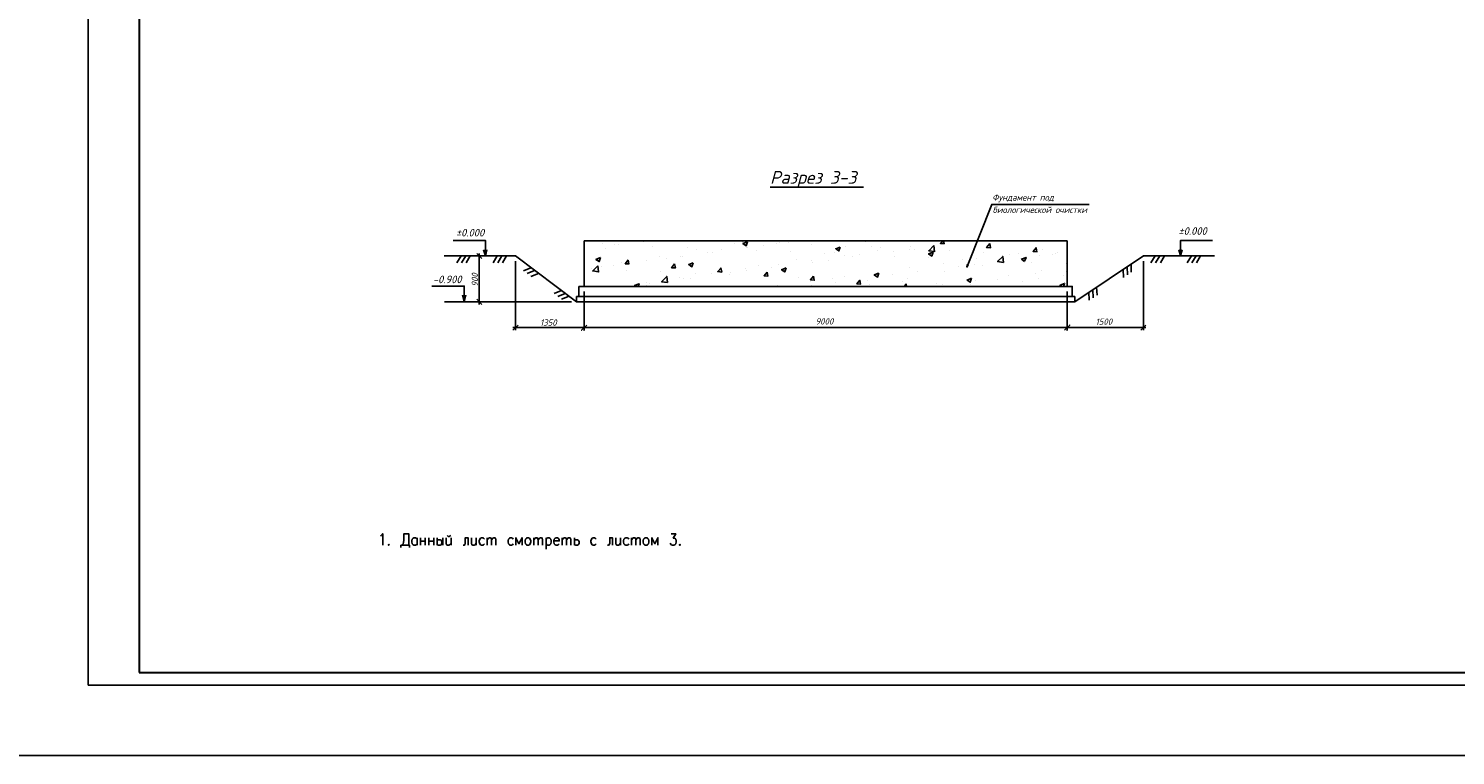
# Model space of a CAD drawing. Extents: x -119078 to 1619993, y 264752 to 340742.
# Tile 34 of 220: x 278237 to 334367, y 264752 to 293348. Entities that reach past the tile are written whole.
import ezdxf

# ---------------------------------------------------------------- set-up
doc = ezdxf.new("R2010")
doc.units = 0
doc.header["$MEASUREMENT"] = 0
doc.linetypes.add('CONTI', pattern=[0])
doc.layers.get('0').update_dxf_attribs({"color": 250, "linetype": 'CONTI'})
doc.layers.add('PDF _Геометрия', color=250, linetype='Continuous')
doc.layers.add('PDF _Текст', color=7, linetype='Continuous')
doc.styles.add('PDF ISOCPEUR Italic', font='isocpeui.ttf')

msp = doc.modelspace()

# ---------------------------------------------------------------- linework, layer by layer
at = {"color": 3}
msp.add_lwpolyline([(919564.339, 264752.208), (-119077.586, 264752.208), (-119077.586, 340741.932), (919564.339, 340741.932)], close=True, dxfattribs=at)
at = {"layer": 'PDF _Геометрия', "lineweight": -3}
msp.add_lwpolyline([(280587.021, 267513.75), (364687.021, 267513.75), (364687.021, 326913.75), (280587.021, 326913.75)], close=True, dxfattribs=at)
at = {"layer": 'PDF _Геометрия', "lineweight": 30}
msp.add_lwpolyline([(282587.021, 268013.75), (364187.021, 268013.75), (364187.021, 326413.75), (282587.021, 326413.75)], close=True, dxfattribs=at)
at = {"layer": 'PDF _Геометрия', "color": 7, "lineweight": -3}
for points in [[(307407.68, 287104.23), (309947.746, 287104.23), (311082.309, 287104.23)], [(315146.415, 283963.015), (315180.283, 284056.151), (316128.574, 286426.879), (316204.776, 286426.879), (319955.608, 286426.879)], [(296205.987, 284403.293), (296205.987, 284648.833), (296205.987, 285012.909), (294935.954, 285012.909)], [(296265.255, 284648.833), (296205.987, 284403.293), (296138.252, 284648.833)], [(323621.77, 284648.833), (323554.035, 284403.293), (323486.3, 284648.833)], [(323554.035, 284403.293), (323554.035, 284648.833), (323554.035, 285012.909), (324815.601, 285012.909)], [(294588.811, 284403.293), (297391.351, 284403.293), (299787.481, 282599.846), (319388.326, 282599.846), (322089.263, 284403.293), (324891.803, 284403.293)], [(295249.229, 284403.293), (295088.358, 284132.353)], [(295435.5, 284403.293), (295266.162, 284132.353)], [(295613.305, 284403.293), (295452.434, 284132.353)], [(296671.666, 284403.293), (296510.795, 284132.353)], [(296857.937, 284403.293), (296697.067, 284132.353)], [(297044.209, 284403.293), (296874.871, 284132.353)], [(315197.217, 284047.684), (315146.415, 283963.015), (315163.349, 284064.618)], [(321606.651, 284073.084), (321615.118, 283759.81)], [(322554.942, 284403.293), (322385.605, 284132.353)], [(322732.747, 284403.293), (322571.876, 284132.353)], [(322919.018, 284403.293), (322758.148, 284132.353)], [(323977.379, 284403.293), (323816.509, 284132.353)], [(324163.651, 284403.293), (323994.313, 284132.353)], [(324341.456, 284403.293), (324180.585, 284132.353)], [(298000.967, 283937.614), (297713.093, 283819.078)], [(298144.904, 283827.545), (297857.03, 283709.008)], [(298297.308, 283717.475), (298000.967, 283598.939)], [(321301.843, 283869.879), (321310.31, 283556.604)], [(321454.247, 283971.482), (321462.714, 283658.207)], [(295376.232, 282599.846), (295376.232, 282853.853), (295376.232, 283217.929), (294106.199, 283217.929)], [(299203.265, 283040.124), (298906.924, 282921.588)], [(299347.202, 282930.055), (299059.328, 282811.518)], [(319947.141, 282972.389), (319964.075, 282659.114)], [(320099.545, 283073.992), (320116.479, 282760.717)], [(320251.949, 283175.594), (320268.883, 282862.319)], [(295867.312, 282599.846), (294605.745, 282599.846)], [(295443.967, 282853.853), (295376.232, 282599.846), (295308.497, 282853.853)], [(299499.606, 282819.985), (299203.265, 282701.449)], [(292082.67, 273387.444), (292116.538, 273404.378), (292167.339, 273472.113), (292167.339, 273023.369)], [(292920.892, 273023.369), (292971.694, 273082.637), (292988.627, 273124.971), (293005.561, 273218.107), (293005.561, 273472.113), (293191.833, 273472.113), (293191.833, 273023.369)], [(294698.939, 273404.378), (294715.873, 273387.444), (294749.741, 273362.044), (294783.608, 273362.044), (294825.943, 273387.444), (294842.876, 273404.378)], [(303512.972, 273472.113), (303699.244, 273472.113), (303597.641, 273302.776), (303648.442, 273302.776), (303682.31, 273277.375), (303699.244, 273260.441), (303716.178, 273192.706), (303716.178, 273150.372), (303699.244, 273082.637), (303665.376, 273040.303), (303614.575, 273023.369), (303563.774, 273023.369), (303512.972, 273040.303), (303496.038, 273065.703), (303479.105, 273108.038)], [(293225.7, 272938.7), (293225.7, 273023.369), (292887.025, 273023.369), (292887.025, 272938.7)], [(293522.042, 273082.637), (293488.174, 273040.303), (293454.306, 273023.369), (293395.038, 273023.369), (293361.171, 273040.303), (293344.237, 273065.703), (293327.303, 273082.637), (293310.369, 273150.372), (293310.369, 273192.706), (293327.303, 273260.441), (293361.171, 273302.776), (293395.038, 273319.709), (293454.306, 273319.709), (293488.174, 273302.776), (293522.042, 273260.441)], [(293522.042, 273319.709), (293522.042, 273023.369)], [(293657.512, 273319.709), (293657.512, 273023.369)], [(293657.512, 273175.773), (293843.783, 273175.773)], [(293843.783, 273319.709), (293843.783, 273023.369)], [(293979.254, 273319.709), (293979.254, 273023.369)], [(293979.254, 273175.773), (294173.992, 273175.773)], [(294173.992, 273319.709), (294173.992, 273023.369)], [(294309.462, 273319.709), (294309.462, 273023.369)], [(294309.462, 273192.706), (294326.396, 273218.107), (294360.264, 273235.041), (294411.065, 273235.041), (294427.999, 273235.041), (294461.866, 273218.107), (294478.8, 273192.706), (294495.734, 273150.372), (294495.734, 273108.038), (294478.8, 273065.703), (294461.866, 273040.303), (294427.999, 273023.369), (294360.264, 273023.369), (294326.396, 273040.303), (294309.462, 273065.703)], [(294529.602, 273319.709), (294529.602, 273023.369)], [(294665.072, 273319.709), (294665.072, 273108.038), (294682.006, 273040.303), (294715.873, 273023.369), (294766.674, 273023.369), (294800.542, 273040.303), (294859.81, 273108.038)], [(294859.81, 273319.709), (294859.81, 273023.369)], [(295528.695, 273023.369), (295528.695, 273319.709), (295418.625, 273319.709), (295418.625, 273108.038), (295401.691, 273040.303), (295367.824, 273023.369), (295333.956, 273023.369)], [(295664.165, 273319.709), (295664.165, 273108.038), (295681.099, 273040.303), (295714.966, 273023.369), (295765.768, 273023.369), (295799.635, 273040.303), (295850.436, 273108.038)], [(295850.436, 273319.709), (295850.436, 273023.369)], [(296172.178, 273260.441), (296138.311, 273302.776), (296104.443, 273319.709), (296053.642, 273319.709), (296019.774, 273302.776), (295985.907, 273260.441), (295968.973, 273192.706), (295968.973, 273150.372), (295985.907, 273082.637), (296019.774, 273040.303), (296053.642, 273023.369), (296104.443, 273023.369), (296138.311, 273040.303), (296172.178, 273082.637)], [(296282.248, 273319.709), (296282.248, 273023.369)], [(296282.248, 273235.041), (296333.049, 273302.776), (296366.917, 273319.709), (296400.784, 273319.709), (296434.652, 273302.776), (296451.586, 273235.041), (296451.586, 273023.369)], [(296451.586, 273235.041), (296502.387, 273302.776), (296536.255, 273319.709), (296570.122, 273319.709), (296603.99, 273302.776), (296620.923, 273235.041), (296620.923, 273023.369)], [(297306.742, 273260.441), (297272.874, 273302.776), (297239.006, 273319.709), (297188.205, 273319.709), (297154.338, 273302.776), (297120.47, 273260.441), (297103.536, 273192.706), (297103.536, 273150.372), (297120.47, 273082.637), (297154.338, 273040.303), (297188.205, 273023.369), (297239.006, 273023.369), (297272.874, 273040.303), (297306.742, 273082.637)], [(297653.884, 273023.369), (297653.884, 273319.709), (297526.881, 273082.637), (297408.344, 273319.709), (297408.344, 273023.369)], [(298111.096, 273319.709), (298111.096, 273023.369)], [(298111.096, 273235.041), (298161.897, 273302.776), (298195.765, 273319.709), (298229.633, 273319.709), (298263.5, 273302.776), (298280.434, 273235.041), (298280.434, 273023.369)], [(298280.434, 273235.041), (298339.702, 273302.776), (298373.57, 273319.709), (298407.437, 273319.709), (298441.305, 273302.776), (298458.239, 273235.041), (298458.239, 273023.369)], [(298593.709, 273319.709), (298593.709, 272870.965)], [(298593.709, 273260.441), (298627.576, 273302.776), (298661.444, 273319.709), (298712.245, 273319.709), (298746.113, 273302.776), (298779.98, 273260.441), (298796.914, 273192.706), (298796.914, 273150.372), (298779.98, 273082.637), (298746.113, 273040.303), (298712.245, 273023.369), (298661.444, 273023.369), (298627.576, 273040.303), (298593.709, 273082.637)], [(298898.517, 273192.706), (299110.189, 273192.706), (299110.189, 273235.041), (299093.255, 273277.375), (299076.322, 273302.776), (299042.454, 273319.709), (298991.653, 273319.709), (298949.318, 273302.776), (298915.451, 273260.441), (298898.517, 273192.706), (298898.517, 273150.372), (298915.451, 273082.637), (298949.318, 273040.303), (298991.653, 273023.369), (299042.454, 273023.369), (299076.322, 273040.303), (299110.189, 273082.637)], [(299228.726, 273319.709), (299228.726, 273023.369)], [(299228.726, 273235.041), (299279.527, 273302.776), (299313.395, 273319.709), (299347.262, 273319.709), (299381.13, 273302.776), (299398.063, 273235.041), (299398.063, 273023.369)], [(299398.063, 273235.041), (299448.865, 273302.776), (299482.732, 273319.709), (299516.6, 273319.709), (299550.467, 273302.776), (299567.401, 273235.041), (299567.401, 273023.369)], [(299711.338, 273319.709), (299711.338, 273023.369)], [(299711.338, 273192.706), (299728.272, 273218.107), (299762.14, 273235.041), (299812.941, 273235.041), (299829.875, 273235.041), (299863.742, 273218.107), (299880.676, 273192.706), (299897.61, 273150.372), (299897.61, 273108.038), (299880.676, 273065.703), (299863.742, 273040.303), (299829.875, 273023.369), (299762.14, 273023.369), (299728.272, 273040.303), (299711.338, 273065.703)], [(300566.494, 273260.441), (300532.627, 273302.776), (300498.759, 273319.709), (300447.958, 273319.709), (300414.09, 273302.776), (300380.223, 273260.441), (300354.822, 273192.706), (300354.822, 273150.372), (300380.223, 273082.637), (300414.09, 273040.303), (300447.958, 273023.369), (300498.759, 273023.369), (300532.627, 273040.303), (300566.494, 273082.637)], [(301201.511, 273023.369), (301201.511, 273319.709), (301099.908, 273319.709), (301099.908, 273108.038), (301082.975, 273040.303), (301040.64, 273023.369), (301006.773, 273023.369)], [(301336.981, 273319.709), (301336.981, 273108.038), (301353.915, 273040.303), (301387.783, 273023.369), (301438.584, 273023.369), (301472.452, 273040.303), (301523.253, 273108.038)], [(301523.253, 273319.709), (301523.253, 273023.369)], [(301853.462, 273260.441), (301819.594, 273302.776), (301785.727, 273319.709), (301726.458, 273319.709), (301692.591, 273302.776), (301658.723, 273260.441), (301641.789, 273192.706), (301641.789, 273150.372), (301658.723, 273082.637), (301692.591, 273040.303), (301726.458, 273023.369), (301785.727, 273023.369), (301819.594, 273040.303), (301853.462, 273082.637)], [(301955.064, 273319.709), (301955.064, 273023.369)], [(301955.064, 273235.041), (302005.866, 273302.776), (302039.733, 273319.709), (302073.601, 273319.709), (302107.468, 273302.776), (302124.402, 273235.041), (302124.402, 273023.369)], [(302124.402, 273235.041), (302175.203, 273302.776), (302209.071, 273319.709), (302242.939, 273319.709), (302276.806, 273302.776), (302293.74, 273235.041), (302293.74, 273023.369)], [(302996.492, 273023.369), (302996.492, 273319.709), (302877.955, 273082.637), (302759.419, 273319.709), (302759.419, 273023.369)]]:
    msp.add_lwpolyline(points, dxfattribs=at)
for points in [[(300092.289, 284995.975), (319091.985, 284995.975), (319091.985, 283200.995), (300092.289, 283200.995)], [(299889.083, 283200.995), (319295.19, 283200.995), (319295.19, 282803.051), (299889.083, 282803.051)], [(299787.481, 282803.051), (319388.326, 282803.051), (319388.326, 282599.846), (299787.481, 282599.846)], [(292404.412, 273065.703), (292387.478, 273040.303), (292404.412, 273023.369), (292421.346, 273040.303)], [(297857.089, 273319.709), (297907.891, 273319.709), (297941.758, 273302.776), (297975.626, 273260.441), (297992.56, 273192.706), (297992.56, 273150.372), (297975.626, 273082.637), (297941.758, 273040.303), (297907.891, 273023.369), (297857.089, 273023.369), (297823.222, 273040.303), (297789.354, 273082.637), (297772.421, 273150.372), (297772.421, 273192.706), (297789.354, 273260.441), (297823.222, 273302.776)], [(302505.412, 273319.709), (302556.214, 273319.709), (302590.081, 273302.776), (302623.949, 273260.441), (302640.882, 273192.706), (302640.882, 273150.372), (302623.949, 273082.637), (302590.081, 273040.303), (302556.214, 273023.369), (302505.412, 273023.369), (302471.545, 273040.303), (302429.21, 273082.637), (302412.276, 273150.372), (302412.276, 273192.706), (302429.21, 273260.441), (302471.545, 273302.776)], [(303860.115, 273065.703), (303834.714, 273040.303), (303860.115, 273023.369), (303877.048, 273040.303)]]:
    msp.add_lwpolyline(points, close=True, dxfattribs=at)
at = {"layer": 'PDF _Геометрия', "color": 8, "lineweight": -3, "true_color": 0x767676}
for points in [[(300795.04, 284894.373), (300795.04, 284894.373)], [(300947.444, 284699.634), (300947.444, 284699.634)], [(301277.653, 284868.972), (301277.653, 284868.972)], [(301430.057, 284979.041), (301430.057, 284979.041)], [(301430.057, 284852.038), (301430.057, 284852.038)], [(302429.15, 284953.641), (302429.15, 284953.641)], [(302793.226, 284792.77), (302793.226, 284792.77)], [(304147.928, 284733.502), (304147.928, 284733.502)], [(304520.471, 284648.833), (304520.471, 284648.833)], [(305502.63, 284674.233), (305502.63, 284674.233)], [(306002.176, 284902.839), (306002.176, 284902.839)], [(306323.918, 284962.108), (306323.918, 284962.108)], [(306476.322, 284750.435), (306476.322, 284750.435)], [(306527.123, 284733.502), (306527.123, 284733.502)], [(306857.332, 284614.965), (306857.332, 284614.965)], [(307162.14, 284818.171), (307162.14, 284818.171)], [(307678.62, 284902.839), (307678.62, 284902.839)], [(307780.223, 284928.24), (307780.223, 284928.24)], [(308127.365, 284945.174), (308127.365, 284945.174)], [(309033.322, 284843.571), (309033.322, 284843.571)], [(310388.024, 284784.303), (310388.024, 284784.303)], [(311090.776, 284995.975), (311166.978, 284987.508), (311158.511, 284995.975)], [(311412.518, 284784.303), (311412.518, 284784.303)], [(311649.591, 284614.965), (311649.591, 284614.965)], [(311742.726, 284733.502), (311742.726, 284733.502)], [(312902.69, 284657.3), (312902.69, 284657.3)], [(312936.558, 284775.836), (312936.558, 284775.836)], [(313097.428, 284674.233), (313097.428, 284674.233)], [(313876.382, 284572.631), (313647.776, 284606.498), (313850.982, 284809.704)], [(313876.382, 284564.164), (313842.515, 284809.704)], [(313859.448, 284784.303), (313859.448, 284784.303)], [(314231.991, 284995.975), (314257.392, 284885.906), (314104.988, 284894.373), (314198.124, 284995.975)], [(314257.392, 284970.575), (314257.392, 284970.575)], [(314460.597, 284614.965), (314460.597, 284614.965)], [(315468.157, 284995.975), (315468.157, 284995.975)], [(317906.621, 284564.164), (317754.217, 284581.098), (317872.753, 284725.035), (317898.154, 284564.164)], [(318126.76, 284657.3), (318126.76, 284657.3)], [(301243.785, 284030.75), (301243.785, 284030.75)], [(301557.06, 284140.82), (301557.06, 284140.82)], [(301861.868, 284090.018), (301709.464, 284098.485), (301828.001, 284250.889)], [(301717.931, 284106.952), (301717.931, 284106.952)], [(301853.401, 284090.018), (301828.001, 284242.422)], [(302564.62, 284217.022), (302564.62, 284217.022)], [(303038.766, 284394.826), (303038.766, 284394.826)], [(303326.64, 284310.157), (303326.64, 284310.157)], [(303868.521, 284394.826), (303868.521, 284394.826)], [(303961.656, 284394.826), (303961.656, 284394.826)], [(304926.882, 284521.829), (304926.882, 284521.829)], [(305155.488, 284555.697), (305155.488, 284555.697)], [(307746.355, 284081.551), (307746.355, 284081.551)], [(308212.034, 284564.164), (308212.034, 284564.164)], [(308449.107, 284267.823), (308449.107, 284267.823)], [(309033.322, 284242.422), (309033.322, 284242.422)], [(309058.723, 284157.753), (309058.723, 284157.753)], [(309566.736, 284504.896), (309566.736, 284504.896)], [(309693.74, 284242.422), (309693.74, 284242.422)], [(309930.812, 284530.296), (309930.812, 284530.296)], [(310345.69, 284437.161), (310345.69, 284437.161)], [(310658.965, 284369.426), (310658.965, 284369.426)], [(310921.438, 284445.627), (310921.438, 284445.627)], [(312259.207, 284572.631), (312259.207, 284572.631)], [(312284.607, 284386.359), (312284.607, 284386.359)], [(313639.309, 284335.558), (313639.309, 284335.558)], [(314223.525, 284123.886), (314223.525, 284123.886)], [(314994.011, 284276.29), (314994.011, 284276.29)], [(315434.29, 284081.551), (315434.29, 284081.551)], [(315527.425, 284301.69), (315527.425, 284301.69)], [(315756.031, 284030.75), (315756.031, 284030.75)], [(315815.3, 284555.697), (315815.3, 284555.697)], [(316348.713, 284217.022), (316348.713, 284217.022)], [(316391.048, 284208.555), (316391.048, 284208.555)], [(316814.392, 284462.561), (316814.392, 284462.561)], [(317170.002, 284504.896), (317170.002, 284504.896)], [(317237.737, 284284.757), (317237.737, 284284.757)], [(317415.541, 284183.154), (317297.005, 284276.29), (317474.81, 284344.025), (317415.541, 284191.621)], [(317703.416, 284157.753), (317703.416, 284157.753)], [(317999.757, 284420.227), (317999.757, 284420.227)], [(318524.704, 284445.627), (318524.704, 284445.627)], [(318634.773, 284504.896), (318634.773, 284504.896)], [(318719.442, 284538.763), (318719.442, 284538.763)], [(319058.118, 284106.952), (319058.118, 284106.952)], [(300126.156, 283895.28), (300126.156, 283895.28)], [(300388.63, 283895.28), (300388.63, 283895.28)], [(300625.703, 284013.816), (300659.57, 283776.743), (300430.964, 283810.611), (300634.169, 284013.816)], [(300761.173, 283979.949), (300761.173, 283979.949)], [(301751.799, 283844.478), (301751.799, 283844.478)], [(303106.501, 283785.21), (303106.501, 283785.21)], [(303843.12, 283548.137), (303843.12, 283548.137)], [(304012.458, 283505.803), (304012.458, 283505.803)], [(304257.997, 283522.737), (304257.997, 283522.737)], [(304461.203, 283725.942), (304461.203, 283725.942)], [(305121.62, 283717.475), (305121.62, 283717.475)], [(305468.762, 283929.147), (305502.63, 283768.276), (305350.226, 283785.21), (305477.229, 283929.147)], [(305485.696, 283759.81), (305485.696, 283759.81)], [(305815.905, 283666.674), (305815.905, 283666.674)], [(305858.239, 283734.409), (305858.239, 283734.409)], [(306442.455, 283903.747), (306442.455, 283903.747)], [(306493.256, 283819.078), (306493.256, 283819.078)], [(306967.402, 284013.816), (306967.402, 284013.816)], [(307289.143, 283768.276), (307323.011, 283607.406), (307170.607, 283624.339), (307297.61, 283768.276)], [(307170.607, 283615.873), (307170.607, 283615.873)], [(307458.481, 283946.081), (307458.481, 283946.081)], [(308525.309, 283556.604), (308525.309, 283556.604)], [(309880.011, 283497.336), (309880.011, 283497.336)], [(310320.289, 283590.472), (310320.289, 283590.472)], [(311598.789, 283573.538), (311598.789, 283573.538)], [(311624.19, 283768.276), (311624.19, 283768.276)], [(312233.806, 283658.207), (312233.806, 283658.207)], [(312792.621, 283522.737), (312792.621, 283522.737)], [(312902.69, 283929.147), (312902.69, 283929.147)], [(313190.564, 283785.21), (313190.564, 283785.21)], [(314274.326, 283776.743), (314274.326, 283776.743)], [(314799.273, 283996.882), (314799.273, 283996.882)], [(316365.647, 283471.935), (316365.647, 283471.935)], [(316780.525, 283615.873), (316780.525, 283615.873)], [(317847.353, 283725.942), (317847.353, 283725.942)], [(317965.889, 283497.336), (317965.889, 283497.336)], [(318101.359, 283810.611), (318101.359, 283810.611)], [(318931.114, 283624.339), (318931.114, 283624.339)], [(319066.584, 283759.81), (319091.985, 283759.81)], [(319075.051, 283759.81), (319091.985, 283785.21)], [(302141.276, 283200.995), (302073.54, 283243.329), (302251.345, 283311.065), (302217.477, 283200.995)], [(302530.752, 283251.796), (302530.752, 283251.796)], [(302539.219, 283370.333), (302539.219, 283370.333)], [(302657.756, 283311.065), (302657.756, 283311.065)], [(303292.772, 283395.733), (303292.772, 283395.733)], [(307712.488, 283234.863), (307712.488, 283234.863)], [(308999.455, 283395.733), (308999.455, 283395.733)], [(309024.855, 283234.863), (309024.855, 283234.863)], [(309990.081, 283361.866), (309990.081, 283361.866)], [(310972.24, 283294.131), (310819.836, 283302.598), (310938.372, 283446.535), (310963.773, 283294.131)], [(311243.18, 283438.068), (311243.18, 283438.068)], [(311310.915, 283268.73), (311310.915, 283268.73)], [(312597.882, 283378.8), (312597.882, 283378.8)], [(312682.551, 283200.995), (312758.753, 283294.131), (312775.687, 283200.995)], [(313952.584, 283327.998), (313952.584, 283327.998)], [(314189.657, 283277.197), (314189.657, 283277.197)], [(314883.942, 283217.929), (314883.942, 283217.929)], [(315307.286, 283268.73), (315307.286, 283268.73)], [(315493.558, 283455.002), (315493.558, 283455.002)], [(315730.631, 283200.995), (315730.631, 283200.995)], [(316661.988, 283209.462), (316661.988, 283209.462)], [(317330.872, 283412.667), (317330.872, 283412.667)], [(318880.313, 283200.995), (318812.578, 283251.796), (318990.382, 283319.531), (318948.048, 283200.995)]]:
    msp.add_lwpolyline(points, dxfattribs=at)
for points in [[(306518.657, 284953.641), (306467.855, 284801.237), (306340.852, 284885.906)], [(310167.885, 284750.435), (310117.084, 284598.031), (309990.081, 284682.7)], [(316052.372, 284885.906), (316077.773, 284725.035), (315925.369, 284733.502)], [(300735.772, 284335.558), (300684.971, 284183.154), (300557.967, 284267.823)], [(303648.382, 284090.018), (303682.249, 283929.147), (303529.845, 283937.614)], [(304385.001, 284132.353), (304334.199, 283979.949), (304207.196, 284064.618)], [(313817.114, 284547.23), (313766.313, 284394.826), (313639.309, 284479.495)], [(316585.786, 284149.286), (316357.18, 284183.154), (316560.386, 284386.359)], [(303368.974, 283353.399), (303140.368, 283387.267), (303343.574, 283598.939)], [(308034.23, 283929.147), (307983.428, 283776.743), (307856.425, 283861.412)], [(309117.991, 283607.406), (309143.392, 283446.535), (308990.988, 283463.469)], [(311683.458, 283725.942), (311632.657, 283573.538), (311505.654, 283658.207)], [(315332.687, 283522.737), (315281.886, 283370.333), (315154.882, 283455.002)]]:
    msp.add_lwpolyline(points, close=True, dxfattribs=at)
at = {"layer": 'PDF _Геометрия', "color": 251, "lineweight": -3, "true_color": 0x535353}
for points in [[(296070.517, 284301.69), (295867.312, 284496.429)], [(297188.146, 284403.293), (295867.312, 284403.293)], [(295968.914, 284496.429), (295968.914, 282498.243)], [(297391.351, 284200.088), (297391.351, 281482.217)], [(322089.263, 284200.088), (322089.263, 281482.217)], [(300092.289, 282997.79), (300092.289, 281482.217), (300092.289, 282396.641)], [(319091.985, 282997.79), (319091.985, 281482.217), (319091.985, 282396.641)], [(295867.312, 282701.449), (296070.517, 282498.243)], [(299592.742, 282599.846), (295867.312, 282599.846)], [(297492.954, 281685.422), (297289.749, 281482.217)], [(300193.891, 281583.819), (297289.749, 281583.819)], [(299990.686, 281583.819), (319193.588, 281583.819)], [(318990.382, 281583.819), (322190.866, 281583.819)], [(321987.661, 281482.217), (322190.866, 281685.422)]]:
    msp.add_lwpolyline(points, dxfattribs=at)
for points in [[(300193.891, 281685.422), (299990.686, 281482.217)], [(318990.382, 281482.217), (319193.588, 281685.422)]]:
    msp.add_lwpolyline(points, close=True, dxfattribs=at)

# ---------------------------------------------------------------- texts
at = {"layer": 'PDF _Текст', "lineweight": 30, "attachment_point": 7, "style": 'PDF ISOCPEUR Italic'}
for s, insert, char_height in [('Разрез 3-3', (307407.68, 287107.306), 499.959), ('±0.000', (295046.023, 285168.646), 299.9754), ('±0.000', (323469.366, 285232.68), 299.9754), ('-0.900', (294140.066, 283328.336), 299.9754)]:
    msp.add_mtext(s, dxfattribs=dict(at, insert=insert, char_height=char_height))
at = {"layer": 'PDF _Текст', "color": 251, "lineweight": 30, "true_color": 0x535353, "attachment_point": 7, "style": 'PDF ISOCPEUR Italic'}
for s, insert, char_height in [('Фундамент под', (316145.508, 286512.513), 249.97676), ('биологической очистки', (316162.442, 286092.716), 249.97676), ('1350', (298356.577, 281656.334), 249.9768), ('9000', (309194.193, 281704.277), 249.9768), ('1500', (320209.614, 281691.441), 249.9768)]:
    msp.add_mtext(s, dxfattribs=dict(at, insert=insert, char_height=char_height))
at = {"layer": 'PDF _Текст', "color": 251, "lineweight": 30, "true_color": 0x535353, "insert": (295918.113, 283192.528), "char_height": 249.9768, "attachment_point": 7, "rotation": 90, "style": 'PDF ISOCPEUR Italic'}
msp.add_mtext('900', dxfattribs=at)

doc.saveas('drawing.dxf')
